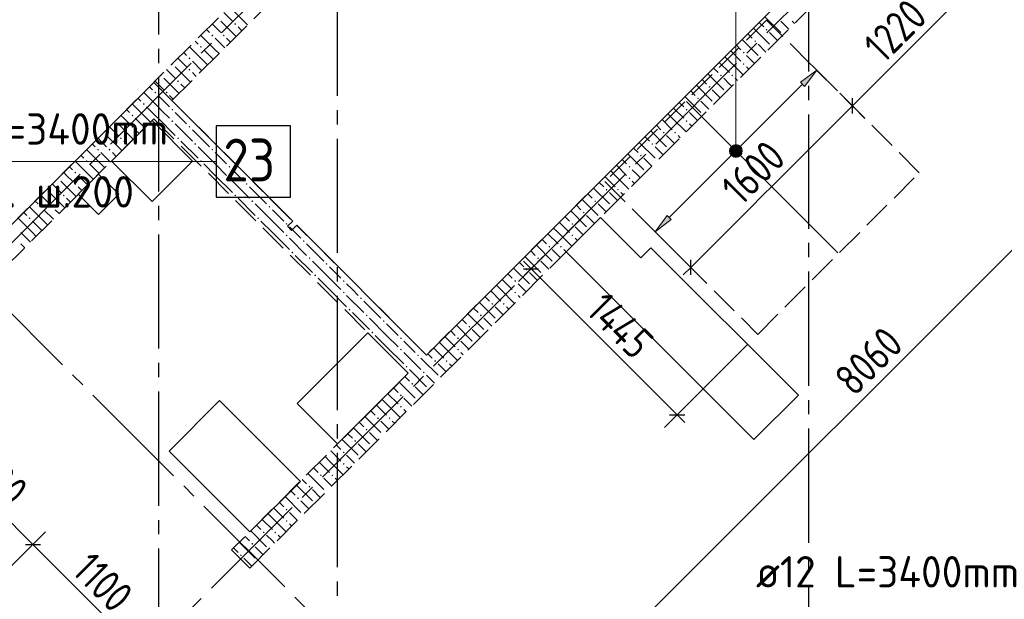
# Model space of a CAD drawing. Header units: millimetres. Extents: x 0 to 43617, y 0 to 59400.
# Tile 14 of 29: x 20852 to 27745, y 20065 to 24124. Entities that reach past the tile are written whole.
import ezdxf

# ---------------------------------------------------------------- set-up
doc = ezdxf.new("R2010")
doc.units = ezdxf.units.MM
doc.linetypes.add('______2', pattern=[270, 200, -70])
doc.linetypes.add('______5', pattern=[1100, 800, -100, 100, -100])
for name, color, linetype, lineweight in [('Standard', 7, 'Continuous', 25), ('ДОП Верх по Х', 7, 'Continuous', 25), ('Оси', 40, '______5', 18), ('Позиционная метка номер позиции', 7, 'Continuous', 13), ('Примечания', 7, 'Continuous', 25)]:
    doc.layers.add(name, color=color, linetype=linetype, lineweight=lineweight)
doc.layers.add('ЖБ Перекрытие верхний уровень', color=7, linetype='Continuous', lineweight=25, true_color=0xe0e0ff)
doc.layers.add('ЖБ Стена верхний уровень', color=7, linetype='Continuous', lineweight=25, true_color=0x006e00)
doc.styles.add('GOST 2.304-81', font='txt')
doc.styles.add('ISOCPEUR', font='txt')

msp = doc.modelspace()

# ---------------------------------------------------------------- hatches: boundary and pattern name
at = {"layer": 'ДОП Верх по Х', "linetype": 'Continuous', "lineweight": 13, "transparency": 33554687}
for points in [[(26347, 23656.8), (26431.8, 23769.9), (26318.7, 23685.1)], [(25830.1, 23213.8), (25892.7, 23177.7), (25839.6, 23230.7)], [(25839.6, 23230.7), (25902.2, 23194.7), (25856.6, 23240.3)], [(25839.6, 23230.7), (25892.7, 23177.7), (25902.2, 23194.7)], [(25856.6, 23240.3), (25902.2, 23194.7), (25902.2, 23213.8)], [(25856.6, 23240.3), (25902.2, 23213.8), (25875.7, 23240.3)], [(25875.7, 23240.3), (25902.2, 23213.8), (25892.7, 23230.7)], [(25830.1, 23194.7), (25875.7, 23168.2), (25830.1, 23213.8)], [(25830.1, 23213.8), (25875.7, 23168.2), (25892.7, 23177.7)], [(25856.6, 23168.2), (25830.1, 23194.7), (25839.6, 23177.7)], [(25830.1, 23194.7), (25856.6, 23168.2), (25875.7, 23168.2)]]:
    msp.add_hatch(color=7, dxfattribs=at).paths.add_polyline_path(points)
msp.add_hatch(color=7, dxfattribs=at).paths.add_polyline_path([(25413.6, 22723.4), (25300.5, 22638.5), (25385.3, 22751.7)], flags=16)
at = {"layer": 'ЖБ Стена верхний уровень', "linetype": 'Continuous', "lineweight": 18, "transparency": 33554687}
for points in [[(22354.4, 24093.1), (22360.9, 24099.6), (22367.4, 24093.1), (22360.9, 24086.6)], [(26074.5, 24053.1), (26081, 24059.6), (26087.5, 24053.1), (26081, 24046.6)], [(22194.5, 24013.1), (22201, 24019.6), (22207.5, 24013.1), (22201, 24006.6)], [(22274.5, 24013.1), (22281, 24019.6), (22287.5, 24013.1), (22281, 24006.6)], [(22114.5, 23933.1), (22121, 23939.6), (22127.4, 23933.1), (22121, 23926.6)], [(25994.5, 23973.1), (26001, 23979.6), (26007.5, 23973.1), (26001, 23966.6)], [(22034.5, 23853.1), (22040.9, 23859.6), (22047.4, 23853.1), (22040.9, 23846.6)], [(25914.5, 23893.1), (25921, 23899.6), (25927.4, 23893.1), (25921, 23886.6)], [(21923.7, 23816.9), (21927.4, 23813.1), (21921, 23806.6), (21917.2, 23810.4)], [(25914.5, 23813.1), (25921, 23819.6), (25927.4, 23813.1), (25921, 23806.6)], [(21843.7, 23736.9), (21847.4, 23733.1), (21840.9, 23726.6), (21837.2, 23730.4)], [(22034.5, 23773.1), (22040.9, 23779.6), (22047.4, 23773.1), (22040.9, 23766.6)], [(25754.4, 23733.1), (25760.9, 23739.6), (25767.4, 23733.1), (25760.9, 23726.6)], [(25834.5, 23733.1), (25840.9, 23739.6), (25847.4, 23733.1), (25840.9, 23726.6)], [(21954.4, 23693.1), (21960.9, 23699.6), (21967.4, 23693.1), (21960.9, 23686.6)], [(25674.5, 23653.1), (25681, 23659.6), (25687.5, 23653.1), (25681, 23646.6)], [(21794.5, 23613.1), (21801, 23619.6), (21807.5, 23613.1), (21801, 23606.6)], [(21874.5, 23613.1), (21881, 23619.6), (21887.5, 23613.1), (21881, 23606.6)], [(25594.5, 23573.1), (25601, 23579.6), (25607.5, 23573.1), (25601, 23566.6)], [(21714.5, 23533.1), (21721, 23539.6), (21727.4, 23533.1), (21721, 23526.6)], [(21634.5, 23453.1), (21640.9, 23459.6), (21647.4, 23453.1), (21640.9, 23446.6)], [(21914.5, 23493.1), (21921, 23499.6), (21927.4, 23493.1), (21921, 23486.6)], [(25514.5, 23493.1), (25521, 23499.6), (25527.4, 23493.1), (25521, 23486.6)], [(21523.7, 23416.9), (21527.4, 23413.1), (21521, 23406.6), (21517.2, 23410.4)], [(21634.5, 23373.1), (21640.9, 23379.6), (21647.4, 23373.1), (21640.9, 23366.6)], [(21914.5, 23413.1), (21921, 23419.6), (21927.4, 23413.1), (21921, 23406.6)], [(22034.5, 23373.1), (22040.9, 23379.6), (22047.4, 23373.1), (22040.9, 23366.6)], [(25514.5, 23413.1), (25521, 23419.6), (25527.4, 23413.1), (25521, 23406.6)], [(21443.7, 23336.9), (21447.4, 23333.1), (21440.9, 23326.6), (21437.2, 23330.4)], [(21554.4, 23293.1), (21560.9, 23299.6), (21567.4, 23293.1), (21560.9, 23286.6)], [(21954.4, 23293.1), (21960.9, 23299.6), (21967.4, 23293.1), (21960.9, 23286.6)], [(25354.4, 23333.1), (25360.9, 23339.6), (25367.4, 23333.1), (25360.9, 23326.6)], [(25434.5, 23333.1), (25440.9, 23339.6), (25447.4, 23333.1), (25440.9, 23326.6)], [(22074.5, 23253.1), (22081, 23259.6), (22087.5, 23253.1), (22081, 23246.6)], [(25274.5, 23253.1), (25281, 23259.6), (25287.5, 23253.1), (25281, 23246.6)], [(21394.5, 23213.1), (21401, 23219.6), (21407.5, 23213.1), (21401, 23206.6)], [(21474.5, 23213.1), (21481, 23219.6), (21487.5, 23213.1), (21481, 23206.6)], [(22194.5, 23213.1), (22201, 23219.6), (22207.5, 23213.1), (22201, 23206.6)], [(25194.5, 23173.1), (25201, 23179.6), (25207.5, 23173.1), (25201, 23166.6)], [(21314.5, 23133.1), (21321, 23139.6), (21327.4, 23133.1), (21321, 23126.6)], [(22114.5, 23133.1), (22121, 23139.6), (22127.4, 23133.1), (22121, 23126.6)], [(22314.5, 23093.1), (22321, 23099.6), (22327.4, 23093.1), (22321, 23086.6)], [(25114.5, 23093.1), (25121, 23099.6), (25127.4, 23093.1), (25121, 23086.6)], [(21234.5, 23053.1), (21240.9, 23059.6), (21247.4, 23053.1), (21240.9, 23046.6)], [(21123.7, 23016.9), (21127.4, 23013.1), (21121, 23006.6), (21117.2, 23010.4)], [(21234.5, 22973.1), (21240.9, 22979.6), (21247.4, 22973.1), (21240.9, 22966.6)], [(22314.5, 23013.1), (22321, 23019.6), (22327.4, 23013.1), (22321, 23006.6)], [(22434.5, 22973.1), (22440.9, 22979.6), (22447.4, 22973.1), (22440.9, 22966.6)], [(25114.5, 23013.1), (25121, 23019.6), (25127.4, 23013.1), (25121, 23006.6)], [(21043.7, 22936.9), (21047.4, 22933.1), (21040.9, 22926.6), (21037.2, 22930.4)], [(21154.4, 22893.1), (21160.9, 22899.6), (21167.4, 22893.1), (21160.9, 22886.6)], [(22354.4, 22893.1), (22360.9, 22899.6), (22367.4, 22893.1), (22360.9, 22886.6)], [(24954.4, 22933.1), (24960.9, 22939.6), (24967.4, 22933.1), (24960.9, 22926.6)], [(25034.5, 22933.1), (25040.9, 22939.6), (25047.4, 22933.1), (25040.9, 22926.6)], [(20994.5, 22813.1), (21001, 22819.6), (21007.5, 22813.1), (21001, 22806.6)], [(21074.5, 22813.1), (21081, 22819.6), (21087.5, 22813.1), (21081, 22806.6)], [(22474.5, 22853.1), (22481, 22859.6), (22487.5, 22853.1), (22481, 22846.6)], [(22594.5, 22813.1), (22601, 22819.6), (22607.5, 22813.1), (22601, 22806.6)], [(24874.5, 22853.1), (24881, 22859.6), (24887.5, 22853.1), (24881, 22846.6)], [(24794.5, 22773.1), (24801, 22779.6), (24807.5, 22773.1), (24801, 22766.6)], [(20914.5, 22733.1), (20921, 22739.6), (20927.4, 22733.1), (20921, 22726.6)], [(22514.5, 22733.1), (22521, 22739.6), (22527.4, 22733.1), (22521, 22726.6)], [(22714.5, 22693.1), (22721, 22699.6), (22727.4, 22693.1), (22721, 22686.6)], [(24714.5, 22693.1), (24721, 22699.6), (24727.4, 22693.1), (24721, 22686.6)], [(22714.5, 22613.1), (22721, 22619.6), (22727.4, 22613.1), (22721, 22606.6)], [(24714.5, 22613.1), (24721, 22619.6), (24727.4, 22613.1), (24721, 22606.6)], [(22834.5, 22573.1), (22840.9, 22579.6), (22847.4, 22573.1), (22840.9, 22566.6)], [(22754.4, 22493.1), (22760.9, 22499.6), (22767.4, 22493.1), (22760.9, 22486.6)], [(24554.4, 22533.1), (24560.9, 22539.6), (24567.4, 22533.1), (24560.9, 22526.6)], [(24634.5, 22533.1), (24640.9, 22539.6), (24647.4, 22533.1), (24640.9, 22526.6)], [(22874.5, 22453.1), (22881, 22459.6), (22887.5, 22453.1), (22881, 22446.6)], [(22994.5, 22413.1), (23001, 22419.6), (23007.5, 22413.1), (23001, 22406.6)], [(24474.5, 22453.1), (24481, 22459.6), (24487.5, 22453.1), (24481, 22446.6)], [(22914.5, 22333.1), (22921, 22339.6), (22927.4, 22333.1), (22921, 22326.6)], [(24394.5, 22373.1), (24401, 22379.6), (24407.5, 22373.1), (24401, 22366.6)], [(23114.5, 22293.1), (23121, 22299.6), (23127.4, 22293.1), (23121, 22286.6)], [(24314.5, 22293.1), (24321, 22299.6), (24327.4, 22293.1), (24321, 22286.6)], [(23114.5, 22213.1), (23121, 22219.6), (23127.4, 22213.1), (23121, 22206.6)], [(24314.5, 22213.1), (24321, 22219.6), (24327.4, 22213.1), (24321, 22206.6)], [(23234.5, 22173.1), (23240.9, 22179.6), (23247.4, 22173.1), (23240.9, 22166.6)], [(24154.4, 22133.1), (24160.9, 22139.6), (24167.4, 22133.1), (24160.9, 22126.6)], [(24234.5, 22133.1), (24240.9, 22139.6), (24247.4, 22133.1), (24240.9, 22126.6)], [(23154.4, 22093.1), (23160.9, 22099.6), (23167.4, 22093.1), (23160.9, 22086.6)], [(23274.5, 22053.1), (23281, 22059.6), (23287.5, 22053.1), (23281, 22046.6)], [(24074.5, 22053.1), (24081, 22059.6), (24087.5, 22053.1), (24081, 22046.6)], [(23394.5, 22013.1), (23401, 22019.6), (23407.5, 22013.1), (23401, 22006.6)], [(23314.5, 21933.1), (23321, 21939.6), (23327.4, 21933.1), (23321, 21926.6)], [(23994.5, 21973.1), (24001, 21979.6), (24007.5, 21973.1), (24001, 21966.6)], [(23514.5, 21893.1), (23521, 21899.6), (23527.4, 21893.1), (23521, 21886.6)], [(23914.5, 21893.1), (23921, 21899.6), (23927.4, 21893.1), (23921, 21886.6)], [(23514.5, 21813.1), (23521, 21819.6), (23527.4, 21813.1), (23521, 21806.6)], [(23914.5, 21813.1), (23921, 21819.6), (23927.4, 21813.1), (23921, 21806.6)], [(23634.5, 21773.1), (23640.9, 21779.6), (23647.4, 21773.1), (23640.9, 21766.6)], [(23754.4, 21733.1), (23760.9, 21739.6), (23767.4, 21733.1), (23760.9, 21726.6)], [(23834.5, 21733.1), (23840.9, 21739.6), (23847.4, 21733.1), (23840.9, 21726.6)], [(23554.4, 21693.1), (23560.9, 21699.6), (23567.4, 21693.1), (23560.9, 21686.6)], [(23674.5, 21653.1), (23681, 21659.6), (23687.5, 21653.1), (23681, 21646.6)], [(23594.5, 21573.1), (23601, 21579.6), (23607.5, 21573.1), (23601, 21566.6)], [(23514.5, 21493.1), (23521, 21499.6), (23527.4, 21493.1), (23521, 21486.6)], [(23514.5, 21413.1), (23521, 21419.6), (23527.4, 21413.1), (23521, 21406.6)], [(23354.4, 21333.1), (23360.9, 21339.6), (23367.4, 21333.1), (23360.9, 21326.6)], [(23434.5, 21333.1), (23440.9, 21339.6), (23447.4, 21333.1), (23440.9, 21326.6)], [(23274.5, 21253.1), (23281, 21259.6), (23287.5, 21253.1), (23281, 21246.6)], [(23194.5, 21173.1), (23201, 21179.6), (23207.5, 21173.1), (23201, 21166.6)], [(23114.5, 21093.1), (23121, 21099.6), (23127.4, 21093.1), (23121, 21086.6)], [(23114.5, 21013.1), (23121, 21019.6), (23127.4, 21013.1), (23121, 21006.6)], [(22954.4, 20933.1), (22960.9, 20939.6), (22967.4, 20933.1), (22960.9, 20926.6)], [(23034.5, 20933.1), (23040.9, 20939.6), (23047.4, 20933.1), (23040.9, 20926.6)], [(22874.5, 20853.1), (22881, 20859.6), (22887.5, 20853.1), (22881, 20846.6)], [(22794.5, 20773.1), (22801, 20779.6), (22807.5, 20773.1), (22801, 20766.6)], [(22714.5, 20693.1), (22721, 20699.6), (22727.4, 20693.1), (22721, 20686.6)], [(22714.5, 20613.1), (22721, 20619.6), (22727.4, 20613.1), (22721, 20606.6)], [(22554.4, 20533.1), (22560.9, 20539.6), (22567.4, 20533.1), (22560.9, 20526.6)], [(22634.5, 20533.1), (22640.9, 20539.6), (22647.4, 20533.1), (22640.9, 20526.6)], [(22474.5, 20453.1), (22481, 20459.6), (22487.5, 20453.1), (22481, 20446.6)], [(22394.5, 20373.1), (22401, 20379.6), (22407.5, 20373.1), (22401, 20366.6)]]:
    msp.add_hatch(color=7, dxfattribs=at).paths.add_polyline_path(points, flags=16)
at = {"layer": 'Позиционная метка номер позиции', "linetype": 'Continuous', "lineweight": 13, "transparency": 33554687}
for points in [[(25827.4, 23226.7), (25904.8, 23226.7), (25888.6, 23242.9)], [(25827.4, 23226.7), (25888.6, 23242.9), (25843.6, 23242.9)], [(25843.6, 23242.9), (25888.6, 23242.9), (25866.1, 23249.2)], [(25821.1, 23204.2), (25911.1, 23204.2), (25904.8, 23226.7)], [(25821.1, 23204.2), (25904.8, 23226.7), (25827.4, 23226.7)], [(25827.4, 23181.7), (25911.1, 23204.2), (25821.1, 23204.2)], [(25827.4, 23181.7), (25904.8, 23181.7), (25911.1, 23204.2)], [(25843.6, 23165.5), (25904.8, 23181.7), (25827.4, 23181.7)], [(25843.6, 23165.5), (25888.6, 23165.5), (25904.8, 23181.7)], [(25888.6, 23165.5), (25843.6, 23165.5), (25866.1, 23159.2)]]:
    msp.add_hatch(color=7, dxfattribs=at).paths.add_polyline_path(points)

# ---------------------------------------------------------------- linework, layer by layer
at = {"layer": 'Standard', "color": 7, "linetype": 'Continuous', "lineweight": 25, "transparency": 33554687}
for p, q in [((23700.2, 21775.1), (26560.4, 24635.3)), ((20553.6, 22446.8), (21791, 23684.3)), ((21791, 23684.3), (22763.3, 22712)), ((26681.4, 23467.3), (26681.4, 23573.4)), ((21778.7, 23416.8), (21495.8, 23133.9)), ((22061.5, 23133.9), (21778.7, 23416.8)), ((21495.8, 23133.9), (21778.7, 22851.1)), ((21778.7, 22851.1), (22061.5, 23133.9)), ((21403.9, 23042), (21262.5, 22900.6)), ((21545.3, 22900.6), (21403.9, 23042)), ((21262.5, 22900.6), (21403.9, 22759.2)), ((21403.9, 22759.2), (21545.3, 22900.6)), ((22763.3, 22712), (22727.9, 22676.6)), ((22756.2, 22648.4), (22791.6, 22683.7)), ((22791.6, 22683.7), (23700.2, 21775.1)), ((24917.9, 22738.2), (24677.5, 22497.8)), ((25200.8, 22455.4), (24917.9, 22738.2)), ((22727.9, 22676.6), (22756.2, 22648.4)), ((24677.5, 22497.8), (25992.7, 21182.6)), ((25271.5, 22526.1), (25200.8, 22455.4)), ((26303.8, 21493.7), (25271.5, 22526.1)), ((25550, 22335.9), (25550, 22442)), ((24378.8, 22379.4), (24484.8, 22379.4)), ((23290.1, 21930.6), (22795.1, 21435.7)), ((23572.9, 21647.8), (23290.1, 21930.6)), ((23077.9, 21152.8), (23572.9, 21647.8)), ((22251.2, 21456.3), (21897.7, 21102.7)), ((22816.9, 20890.6), (22251.2, 21456.3)), ((25992.7, 21182.6), (26303.8, 21493.7)), ((22795.1, 21435.7), (23077.9, 21152.8)), ((25401.9, 21356.2), (25508, 21356.2)), ((21897.7, 21102.7), (22463.3, 20537)), ((22463.3, 20537), (22816.9, 20890.6)), ((20892, 20448.3), (20998, 20448.3))]:
    msp.add_line(p, q, dxfattribs=at)
at = {"layer": 'Standard', "color": 7, "linetype": 'Continuous', "lineweight": 13, "transparency": 33554687}
for p, q in [((24073.9, 18785.1), (29773.2, 24484.4)), ((26681.4, 23520.3), (27542.6, 24381.5)), ((24431.8, 22379.4), (24378.8, 22432.4)), ((24431.8, 22379.4), (25455, 21356.2)), ((25550, 22389), (25497, 22335.9)), ((25455, 21356.2), (25508, 21303.2)), ((20237.9, 21155.4), (20945, 20448.3)), ((20945, 20448.3), (21722.8, 19670.4))]:
    msp.add_line(p, q, dxfattribs=at)
at = {"layer": 'Standard', "color": 251, "linetype": 'Continuous', "lineweight": -3, "true_color": 0x656565, "transparency": 33554687}
for p, q in [((26681.4, 23520.3), (26593, 23608.7)), ((26681.4, 23520.3), (26769.8, 23432)), ((26681.4, 23520.3), (26681.4, 23520.3)), ((24431.8, 22379.4), (24925, 22872.6)), ((25550, 22389), (25461.6, 22477.4)), ((24431.8, 22379.4), (24520.2, 22467.8)), ((24431.8, 22379.4), (24343.4, 22291)), ((25550, 22389), (25638.4, 22300.6)), ((25550, 22389), (25550, 22389)), ((25455, 21356.2), (25948.2, 21849.4)), ((25455, 21356.2), (25543.4, 21444.6)), ((25455, 21356.2), (25366.6, 21267.8)), ((20945, 20448.3), (21033.4, 20536.6)), ((20945, 20448.3), (20730.3, 20233.6)), ((20945, 20448.3), (20856.6, 20359.9))]:
    msp.add_line(p, q, dxfattribs=at)
at = {"layer": 'Standard', "color": 7, "linetype": 'Continuous', "lineweight": 13, "transparency": 33554687}
msp.add_lwpolyline([(25550, 22389), (26000.3, 22839.3), (26000.3, 22839.3), (26019.9, 22858.9), (26019.9, 22858.9), (26156.4, 22995.3), (26156.4, 22995.3), (26681.4, 23520.3)], dxfattribs=at)
at = {"layer": 'ДОП Верх по Х', "color": 251, "linetype": 'Continuous', "lineweight": 13, "true_color": 0x494949, "transparency": 33554687}
for p, q in [((26431.8, 23769.9), (26361.1, 23840.6)), ((26431.8, 23769.9), (26318.7, 23685.1)), ((26347, 23656.8), (26431.8, 23769.9)), ((26431.8, 23769.9), (26502.5, 23699.2)), ((26431.8, 23769.9), (26431.8, 23769.9)), ((25887.4, 23225.4), (26332.8, 23670.9)), ((26318.7, 23685.1), (26347, 23656.8)), ((25839.6, 23230.7), (25839.6, 23230.7)), ((25399.5, 22737.5), (25844.9, 23183)), ((25892.7, 23177.7), (25892.7, 23177.7)), ((25300.5, 22638.5), (25385.3, 22751.7)), ((25385.3, 22751.7), (25413.6, 22723.4)), ((25300.5, 22638.5), (25229.7, 22709.2)), ((25413.6, 22723.4), (25300.5, 22638.5)), ((25300.5, 22638.5), (25371.2, 22567.8)), ((25300.5, 22638.5), (25300.5, 22638.5))]:
    msp.add_line(p, q, dxfattribs=at)
at = {"layer": 'ДОП Верх по Х', "color": 7, "linetype": 'Continuous', "lineweight": 18, "transparency": 33554687}
msp.add_line((26580.3, 22490), (25519.7, 23550.7), dxfattribs=at)
at = {"layer": 'ДОП Верх по Х', "color": 7, "linetype": 'Continuous', "lineweight": 13, "transparency": 33554687}
msp.add_line((20028.2, 23130.7), (22136.2, 23130.7), dxfattribs=at)
at = {"layer": 'ДОП Верх по Х', "color": 7, "linetype": 'Continuous', "lineweight": 25, "transparency": 33554687}
msp.add_lwpolyline([(22228.2, 22880.7), (22748.2, 22880.7), (22748.2, 23380.7), (22228.2, 23380.7), (22228.2, 22880.7)], dxfattribs=at)
at = {"layer": 'ДОП Верх по Х', "color": 251, "linetype": 'Continuous', "lineweight": 13, "true_color": 0x494949, "transparency": 33554687}
msp.add_circle((25866.1, 23204.2), 37.5, dxfattribs=at)
at = {"layer": 'ЖБ Перекрытие верхний уровень', "color": 7, "linetype": 'Continuous', "lineweight": 18, "transparency": 33554687}
for p, q in [((23700.2, 21775.1), (26560.4, 24635.3)), ((20553.6, 22446.8), (21791, 23684.2)), ((21791, 23684.2), (21918.3, 23557)), ((21918.3, 23557), (22763.3, 22712)), ((21778.7, 23416.7), (21495.8, 23133.9)), ((22061.5, 23133.9), (21778.7, 23416.7)), ((21495.8, 23133.9), (21778.7, 22851.1)), ((21778.7, 22851.1), (22061.5, 23133.9)), ((21403.9, 23042), (21262.5, 22900.6)), ((21545.3, 22900.6), (21403.9, 23042)), ((21262.5, 22900.6), (21403.9, 22759.1)), ((21403.9, 22759.1), (21545.3, 22900.6)), ((22763.3, 22712), (22727.9, 22676.6)), ((22756.2, 22648.3), (22791.6, 22683.7)), ((22791.6, 22683.7), (23700.2, 21775.1)), ((24917.9, 22738.2), (24677.5, 22497.8)), ((25200.8, 22455.4), (24917.9, 22738.2)), ((22727.9, 22676.6), (22756.2, 22648.3)), ((24677.5, 22497.8), (24960.3, 22215)), ((25271.5, 22526.1), (25200.8, 22455.4)), ((26303.8, 21493.7), (25271.5, 22526.1)), ((24960.3, 22215), (25992.7, 21182.6)), ((23290.1, 21930.6), (22795.1, 21435.6)), ((23572.9, 21647.8), (23290.1, 21930.6)), ((23077.9, 21152.8), (23572.9, 21647.8)), ((22251.2, 21456.3), (21897.7, 21102.7)), ((22816.9, 20890.6), (22251.2, 21456.3)), ((25992.7, 21182.6), (26303.8, 21493.7)), ((22795.1, 21435.6), (23077.9, 21152.8)), ((21897.7, 21102.7), (22463.4, 20537)), ((22463.4, 20537), (22816.9, 20890.6))]:
    msp.add_line(p, q, dxfattribs=at)
at = {"layer": 'ЖБ Стена верхний уровень', "color": 251, "linetype": '______2', "lineweight": 13, "true_color": 0x656565, "transparency": 33554687}
for p, q in [((28515.6, 26590.5), (23700.2, 21775.1)), ((22462.8, 20283.1), (28642.9, 26463.2)), ((22434.5, 24327.7), (20553.6, 22446.8)), ((21918.3, 23557), (22561.7, 24200.4)), ((23700.2, 21775.1), (21918.3, 23557)), ((20553.6, 22192.2), (21791, 23429.7)), ((21791, 23429.7), (23572.9, 21647.8)), ((23572.9, 21647.8), (22335.5, 20410.3)), ((22335.5, 20410.3), (22462.8, 20283.1))]:
    msp.add_line(p, q, dxfattribs=at)
at = {"layer": 'ЖБ Стена верхний уровень', "color": 9, "linetype": 'Continuous', "lineweight": 18, "true_color": 0xc7c7c7, "transparency": 33554687}
for p, q in [((22280.4, 24173.7), (22340.9, 24113.1)), ((22340.9, 24193.1), (22447.7, 24086.4)), ((26069.6, 24144.5), (26181, 24033.1)), ((22221, 24073.1), (22200.4, 24093.7)), ((22260.9, 24033.1), (22221, 24073.1)), ((22260.9, 24113.1), (22367.7, 24006.4)), ((22381, 24073.1), (22407.7, 24046.4)), ((25989.6, 24064.5), (26101, 23953.1)), ((26029.6, 24104.5), (26060.9, 24073.1)), ((26221, 24073.1), (26181, 24113.1)), ((26236.9, 24057.2), (26221, 24073.1)), ((26260.9, 24113.1), (26276.9, 24097.2)), ((22221, 23913.1), (22120.4, 24013.7)), ((22160.4, 24053.7), (22181, 24033.1)), ((22221, 23993.1), (22287.7, 23926.4)), ((22301, 23993.1), (22327.7, 23966.4)), ((25949.6, 24024.5), (25981, 23993.1)), ((26156.9, 23977.2), (26101, 24033.1)), ((22140.9, 23833.1), (22040.4, 23933.7)), ((22080.4, 23973.7), (22101, 23953.1)), ((25869.6, 23944.5), (25901, 23913.1)), ((25909.6, 23984.5), (26021, 23873.1)), ((26076.9, 23897.2), (26021, 23953.1)), ((21981, 23833.1), (21960.4, 23853.7)), ((22000.4, 23893.7), (22021, 23873.1)), ((22140.9, 23913.1), (22207.7, 23846.4)), ((22221, 23913.1), (22247.7, 23886.4)), ((25789.6, 23864.5), (25821, 23833.1)), ((25829.6, 23904.5), (25901, 23833.1)), ((25981, 23833.1), (25940.9, 23873.1)), ((21940.9, 23793.1), (22047.7, 23686.4)), ((22021, 23793.1), (21981, 23833.1)), ((22060.9, 23833.1), (22127.7, 23766.4)), ((22140.9, 23833.1), (22167.7, 23806.4)), ((25709.6, 23784.5), (25740.9, 23753.1)), ((25749.6, 23824.5), (25821, 23753.1)), ((25821, 23833.1), (25916.9, 23737.2)), ((25940.9, 23793.1), (25956.9, 23777.2)), ((25996.9, 23817.2), (25981, 23833.1)), ((21860.9, 23713.1), (21967.7, 23606.4)), ((21880.4, 23773.7), (21940.9, 23713.1)), ((22060.9, 23753.1), (22087.7, 23726.4)), ((25669.6, 23744.5), (25781, 23633.1)), ((25821, 23673.1), (25781, 23713.1)), ((25860.9, 23713.1), (25876.9, 23697.2)), ((21760.4, 23653.7), (21781, 23633.1)), ((21821, 23673.1), (21800.4, 23693.7)), ((21860.9, 23633.1), (21821, 23673.1)), ((21981, 23673.1), (22007.7, 23646.4)), ((25589.6, 23664.5), (25701, 23553.1)), ((25629.6, 23704.5), (25660.9, 23673.1)), ((25836.9, 23657.2), (25821, 23673.1)), ((21821, 23513.1), (21720.4, 23613.7)), ((21821, 23593.1), (21887.7, 23526.4)), ((21901, 23593.1), (21927.7, 23566.4)), ((25509.6, 23584.5), (25621, 23473.1)), ((25549.6, 23624.5), (25581, 23593.1)), ((25756.9, 23577.2), (25701, 23633.1)), ((21740.9, 23433.1), (21640.4, 23533.7)), ((21680.4, 23573.7), (21701, 23553.1)), ((21740.9, 23513.1), (21807.7, 23446.4)), ((21821, 23513.1), (21847.7, 23486.4)), ((21887.7, 23526.4), (21901, 23513.1)), ((25469.6, 23544.5), (25501, 23513.1)), ((25676.9, 23497.2), (25621, 23553.1)), ((21581, 23433.1), (21560.4, 23453.7)), ((21600.4, 23493.7), (21621, 23473.1)), ((21807.7, 23446.4), (21821, 23433.1)), ((21847.7, 23486.4), (21901, 23433.1)), ((21981, 23433.1), (21940.9, 23473.1)), ((25389.6, 23464.5), (25421, 23433.1)), ((25429.6, 23504.5), (25501, 23433.1)), ((25581, 23433.1), (25540.9, 23473.1)), ((21480.4, 23373.7), (21540.9, 23313.1)), ((21540.9, 23393.1), (21647.7, 23286.4)), ((21621, 23393.1), (21581, 23433.1)), ((21660.9, 23433.1), (21727.7, 23366.4)), ((21740.9, 23433.1), (21767.7, 23406.4)), ((21821, 23433.1), (21940.9, 23313.1)), ((21940.9, 23393.1), (22060.9, 23273.1)), ((22021, 23393.1), (21981, 23433.1)), ((25309.6, 23384.5), (25340.9, 23353.1)), ((25349.6, 23424.5), (25421, 23353.1)), ((25421, 23433.1), (25516.9, 23337.2)), ((25540.9, 23393.1), (25556.9, 23377.2)), ((25596.9, 23417.2), (25581, 23433.1)), ((21460.9, 23313.1), (21567.7, 23206.4)), ((21660.9, 23353.1), (21687.7, 23326.4)), ((22060.9, 23353.1), (22181, 23233.1)), ((25229.6, 23304.5), (25260.9, 23273.1)), ((25269.6, 23344.5), (25381, 23233.1)), ((25421, 23273.1), (25381, 23313.1)), ((25460.9, 23313.1), (25476.9, 23297.2)), ((21360.4, 23253.7), (21381, 23233.1)), ((21421, 23273.1), (21400.4, 23293.7)), ((21460.9, 23233.1), (21421, 23273.1)), ((21581, 23273.1), (21607.7, 23246.4)), ((21981, 23273.1), (22101, 23153.1)), ((22221, 23113.1), (22101, 23233.1)), ((25189.6, 23264.5), (25301, 23153.1)), ((25356.9, 23177.2), (25301, 23233.1)), ((25436.9, 23257.2), (25421, 23273.1)), ((21280.4, 23173.7), (21301, 23153.1)), ((21421, 23113.1), (21320.4, 23213.7)), ((21421, 23193.1), (21487.7, 23126.4)), ((21501, 23193.1), (21527.7, 23166.4)), ((22221, 23193.1), (22301, 23113.1)), ((25109.6, 23184.5), (25221, 23073.1)), ((25149.6, 23224.5), (25181, 23193.1)), ((21200.4, 23093.7), (21221, 23073.1)), ((21340.9, 23033.1), (21240.4, 23133.7)), ((21340.9, 23113.1), (21407.7, 23046.4)), ((21421, 23113.1), (21447.7, 23086.4)), ((22140.9, 23113.1), (22221, 23033.1)), ((22221, 23113.1), (22301, 23033.1)), ((25029.6, 23104.5), (25101, 23033.1)), ((25069.6, 23144.5), (25101, 23113.1)), ((25276.9, 23097.2), (25221, 23153.1)), ((21181, 23033.1), (21160.4, 23053.7)), ((21221, 22993.1), (21181, 23033.1)), ((21260.9, 23033.1), (21327.7, 22966.4)), ((21340.9, 23033.1), (21367.7, 23006.4)), ((22221, 23033.1), (22340.9, 22913.1)), ((22381, 23033.1), (22340.9, 23073.1)), ((22421, 22993.1), (22381, 23033.1)), ((24949.6, 23024.5), (25021, 22953.1)), ((24989.6, 23064.5), (25021, 23033.1)), ((25021, 23033.1), (25116.9, 22937.2)), ((25181, 23033.1), (25140.9, 23073.1)), ((25196.9, 23017.2), (25181, 23033.1)), ((21080.4, 22973.7), (21140.9, 22913.1)), ((21140.9, 22993.1), (21247.7, 22886.4)), ((22340.9, 22993.1), (22460.9, 22873.1)), ((24909.6, 22984.5), (24940.9, 22953.1)), ((25140.9, 22993.1), (25156.9, 22977.2)), ((21021, 22873.1), (21000.4, 22893.7)), ((21060.9, 22913.1), (21167.7, 22806.4)), ((21260.9, 22953.1), (21287.7, 22926.4)), ((22460.9, 22953.1), (22581, 22833.1)), ((24829.6, 22904.5), (24860.9, 22873.1)), ((24869.6, 22944.5), (24981, 22833.1)), ((25021, 22873.1), (24981, 22913.1)), ((25060.9, 22913.1), (25076.9, 22897.2)), ((20960.4, 22853.7), (20981, 22833.1)), ((21060.9, 22833.1), (21021, 22873.1)), ((21181, 22873.1), (21207.7, 22846.4)), ((22381, 22873.1), (22501, 22753.1)), ((22621, 22713.1), (22501, 22833.1)), ((24749.6, 22824.5), (24781, 22793.1)), ((24789.6, 22864.5), (24901, 22753.1)), ((24956.9, 22777.2), (24901, 22833.1)), ((25036.9, 22857.2), (25021, 22873.1)), ((20880.4, 22773.7), (20901, 22753.1)), ((21021, 22713.1), (20920.4, 22813.7)), ((21021, 22793.1), (21087.7, 22726.4)), ((21101, 22793.1), (21127.7, 22766.4)), ((22621, 22793.1), (22701, 22713.1)), ((24709.6, 22784.5), (24821, 22673.1)), ((24876.9, 22697.2), (24821, 22753.1)), ((20940.9, 22633.1), (20840.4, 22733.7)), ((20940.9, 22713.1), (21007.7, 22646.4)), ((21021, 22713.1), (21047.7, 22686.4)), ((22540.9, 22713.1), (22621, 22633.1)), ((22621, 22713.1), (22701, 22633.1)), ((24629.6, 22704.5), (24701, 22633.1)), ((24669.6, 22744.5), (24701, 22713.1)), ((20860.9, 22633.1), (20927.7, 22566.4)), ((20940.9, 22633.1), (20967.7, 22606.4)), ((22621, 22633.1), (22740.9, 22513.1)), ((22781, 22633.1), (22740.9, 22673.1)), ((22821, 22593.1), (22781, 22633.1)), ((24549.6, 22624.5), (24621, 22553.1)), ((24589.6, 22664.5), (24621, 22633.1)), ((24621, 22633.1), (24716.9, 22537.2)), ((24781, 22633.1), (24740.9, 22673.1)), ((24796.9, 22617.2), (24781, 22633.1)), ((20860.9, 22553.1), (20887.7, 22526.4)), ((22740.9, 22593.1), (22860.9, 22473.1)), ((22860.9, 22553.1), (22981, 22433.1)), ((24469.6, 22544.5), (24581, 22433.1)), ((24509.6, 22584.5), (24540.9, 22553.1)), ((24740.9, 22593.1), (24756.9, 22577.2)), ((22781, 22473.1), (22901, 22353.1)), ((24429.6, 22504.5), (24460.9, 22473.1)), ((24621, 22473.1), (24581, 22513.1)), ((24636.9, 22457.2), (24621, 22473.1)), ((24660.9, 22513.1), (24676.9, 22497.2)), ((23021, 22313.1), (22901, 22433.1)), ((24349.6, 22424.5), (24381, 22393.1)), ((24389.6, 22464.5), (24501, 22353.1)), ((24556.9, 22377.2), (24501, 22433.1)), ((23021, 22393.1), (23101, 22313.1)), ((24269.6, 22344.5), (24301, 22313.1)), ((24309.6, 22384.5), (24421, 22273.1)), ((24476.9, 22297.2), (24421, 22353.1)), ((22940.9, 22313.1), (23021, 22233.1)), ((23021, 22313.1), (23101, 22233.1)), ((23181, 22233.1), (23140.9, 22273.1)), ((24229.6, 22304.5), (24301, 22233.1)), ((24381, 22233.1), (24340.9, 22273.1)), ((23021, 22233.1), (23140.9, 22113.1)), ((23221, 22193.1), (23181, 22233.1)), ((24149.6, 22224.5), (24221, 22153.1)), ((24189.6, 22264.5), (24221, 22233.1)), ((24221, 22233.1), (24316.9, 22137.2)), ((24396.9, 22217.2), (24381, 22233.1)), ((23140.9, 22193.1), (23260.9, 22073.1)), ((23260.9, 22153.1), (23381, 22033.1)), ((24069.6, 22144.5), (24181, 22033.1)), ((24109.6, 22184.5), (24140.9, 22153.1)), ((24340.9, 22193.1), (24356.9, 22177.2)), ((23181, 22073.1), (23301, 21953.1)), ((23989.6, 22064.5), (24101, 21953.1)), ((24029.6, 22104.5), (24060.9, 22073.1)), ((24221, 22073.1), (24181, 22113.1)), ((24236.9, 22057.2), (24221, 22073.1)), ((24260.9, 22113.1), (24276.9, 22097.2)), ((23421, 21913.1), (23301, 22033.1)), ((23421, 21993.1), (23501, 21913.1)), ((23949.6, 22024.5), (23981, 21993.1)), ((24156.9, 21977.2), (24101, 22033.1)), ((23869.6, 21944.5), (23901, 21913.1)), ((23909.6, 21984.5), (24021, 21873.1)), ((24076.9, 21897.2), (24021, 21953.1)), ((23340.9, 21913.1), (23421, 21833.1)), ((23421, 21913.1), (23501, 21833.1)), ((23581, 21833.1), (23540.9, 21873.1)), ((23789.6, 21864.5), (23821, 21833.1)), ((23829.6, 21904.5), (23901, 21833.1)), ((23981, 21833.1), (23940.9, 21873.1)), ((23421, 21833.1), (23540.9, 21713.1)), ((23540.9, 21793.1), (23629.6, 21704.5)), ((23621, 21793.1), (23581, 21833.1)), ((23709.6, 21784.5), (23740.9, 21753.1)), ((23749.6, 21824.5), (23821, 21753.1)), ((23821, 21833.1), (23916.9, 21737.2)), ((23940.9, 21793.1), (23956.9, 21777.2)), ((23996.9, 21817.2), (23981, 21833.1)), ((23660.9, 21753.1), (23669.6, 21744.5)), ((23669.6, 21744.5), (23781, 21633.1)), ((23581, 21673.1), (23589.6, 21664.5)), ((23589.6, 21664.5), (23701, 21553.1)), ((23629.6, 21704.5), (23660.9, 21673.1)), ((23821, 21673.1), (23781, 21713.1)), ((23836.9, 21657.2), (23821, 21673.1)), ((23860.9, 21713.1), (23876.9, 21697.2)), ((23509.6, 21584.5), (23621, 21473.1)), ((23549.6, 21624.5), (23581, 21593.1)), ((23756.9, 21577.2), (23701, 21633.1)), ((23469.6, 21544.5), (23501, 21513.1)), ((23676.9, 21497.2), (23621, 21553.1)), ((23389.6, 21464.5), (23421, 21433.1)), ((23429.6, 21504.5), (23501, 21433.1)), ((23581, 21433.1), (23540.9, 21473.1)), ((23309.6, 21384.5), (23340.9, 21353.1)), ((23349.6, 21424.5), (23421, 21353.1)), ((23421, 21433.1), (23516.9, 21337.2)), ((23540.9, 21393.1), (23556.9, 21377.2)), ((23596.9, 21417.2), (23581, 21433.1)), ((23229.6, 21304.5), (23260.9, 21273.1)), ((23269.6, 21344.5), (23381, 21233.1)), ((23421, 21273.1), (23381, 21313.1)), ((23460.9, 21313.1), (23476.9, 21297.2)), ((23189.6, 21264.5), (23301, 21153.1)), ((23356.9, 21177.2), (23301, 21233.1)), ((23436.9, 21257.2), (23421, 21273.1)), ((23109.6, 21184.5), (23221, 21073.1)), ((23149.6, 21224.5), (23181, 21193.1)), ((23029.6, 21104.5), (23101, 21033.1)), ((23069.6, 21144.5), (23101, 21113.1)), ((23276.9, 21097.2), (23221, 21153.1)), ((22949.6, 21024.5), (23021, 20953.1)), ((22989.6, 21064.5), (23021, 21033.1)), ((23021, 21033.1), (23116.9, 20937.2)), ((23181, 21033.1), (23140.9, 21073.1)), ((23196.9, 21017.2), (23181, 21033.1)), ((22909.6, 20984.5), (22940.9, 20953.1)), ((23140.9, 20993.1), (23156.9, 20977.2)), ((22829.6, 20904.5), (22860.9, 20873.1)), ((22869.6, 20944.5), (22981, 20833.1)), ((23021, 20873.1), (22981, 20913.1)), ((23060.9, 20913.1), (23076.9, 20897.2)), ((22749.6, 20824.5), (22781, 20793.1)), ((22789.6, 20864.5), (22901, 20753.1)), ((22956.9, 20777.2), (22901, 20833.1)), ((23036.9, 20857.2), (23021, 20873.1)), ((22709.6, 20784.5), (22821, 20673.1)), ((22876.9, 20697.2), (22821, 20753.1)), ((22629.6, 20704.5), (22701, 20633.1)), ((22669.6, 20744.5), (22701, 20713.1)), ((22549.6, 20624.5), (22621, 20553.1)), ((22589.6, 20664.5), (22621, 20633.1)), ((22621, 20633.1), (22716.9, 20537.2)), ((22781, 20633.1), (22740.9, 20673.1)), ((22796.9, 20617.2), (22781, 20633.1)), ((22469.6, 20544.5), (22581, 20433.1)), ((22509.6, 20584.5), (22540.9, 20553.1)), ((22740.9, 20593.1), (22756.9, 20577.2)), ((22429.6, 20504.5), (22460.9, 20473.1)), ((22621, 20473.1), (22581, 20513.1)), ((22636.9, 20457.2), (22621, 20473.1)), ((22660.9, 20513.1), (22676.9, 20497.2)), ((22349.6, 20424.5), (22381, 20393.1)), ((22389.6, 20464.5), (22501, 20353.1)), ((22556.9, 20377.2), (22501, 20433.1)), ((22476.9, 20297.2), (22421, 20353.1))]:
    msp.add_line(p, q, dxfattribs=at)
at = {"layer": 'Оси', "color": 8, "linetype": '______5', "lineweight": -3, "transparency": 33554687}
for p, q in [((21824, 57820), (21824, 7100)), ((26374, 50960), (26374, 7100)), ((23074, 50790), (23074, 7100)), ((12153.1, 13919.1), (31163, 32929)), ((14415.9, 12363.5), (33072.2, 31019.8)), ((24263.1, 18595.8), (17376.1, 25482.8))]:
    msp.add_line(p, q, dxfattribs=at)
at = {"layer": 'Позиционная метка номер позиции', "color": 7, "linetype": 'Continuous', "lineweight": 13, "transparency": 33554687}
for p, q in [((25866.1, 23249.2), (25866.1, 23249.2)), ((25821.1, 23204.2), (25821.1, 23204.2)), ((25911.1, 23204.2), (25911.1, 23204.2)), ((25866.1, 23159.2), (25866.1, 23159.2))]:
    msp.add_line(p, q, dxfattribs=at)
for points in [[(25866.1, 23204.2), (25866.1, 24606.3), (23366.1, 24606.3)], [(18262.5, 21584.2), (18262.5, 23130.7), (22228.2, 23130.7)]]:
    msp.add_lwpolyline(points, dxfattribs=at)
msp.add_circle((25866.1, 23204.2), 45, dxfattribs=at)
at = {"layer": 'Примечания', "color": 7, "linetype": '______2', "lineweight": 18, "transparency": 33554687}
for p, q in [((26081.1, 24120.6), (24949.7, 22989.3)), ((27150.2, 23051.5), (26081.1, 24120.6)), ((26018.9, 21920.1), (27150.2, 23051.5)), ((24949.7, 22989.3), (26018.9, 21920.1))]:
    msp.add_line(p, q, dxfattribs=at)

# ---------------------------------------------------------------- texts
at = {"layer": 'Standard', "color": 7, "linetype": 'Continuous', "lineweight": 25, "transparency": 33554687, "char_height": 220, "attachment_point": 7, "style": 'GOST 2.304-81'}
for s, insert, width, rotation in [('1220', (26899.7, 23809.4), 625.743, 45), ('1600', (25903.4, 22813.1), 625.738, 45), ('1445', (24807.4, 22074.5), 610.171, 315), ('8060', (26694.7, 21476.6), 672.621, 45), ('1000', (20449.9, 21014.1), 625.743, 315), ('1100', (21209, 20255.1), 578.855, 315)]:
    msp.add_mtext(s, dxfattribs=dict(at, insert=insert, width=width, rotation=rotation))
at = {"layer": 'ДОП Верх по Х', "color": 7, "linetype": 'Continuous', "lineweight": 13, "transparency": 33554687, "attachment_point": 7, "style": 'ISOCPEUR'}
for s, insert, char_height, width in [('\\W0.96;ø12 L=3400mm ', (20048.2, 23248.1), 220, 2172.605), ('\\W0.87;23', (22278.2, 22990.7), 300, 550.819), ('\\W0.97;6шт. ш.200 ', (20279.2, 22808.1), 220, 1712.331), ('\\W0.96;ø12 L=3400mm ', (26006.2, 20147.4), 220, 2172.605)]:
    msp.add_mtext(s, dxfattribs=dict(at, insert=insert, char_height=char_height, width=width))

doc.saveas('drawing.dxf')
